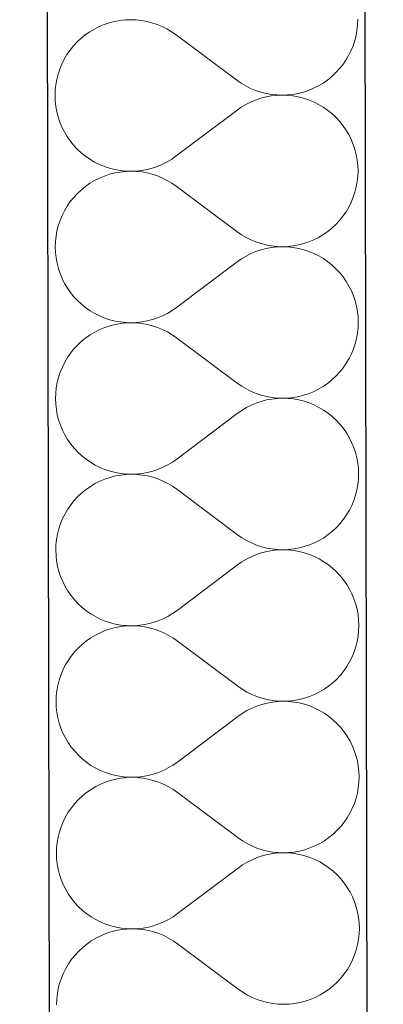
# Model space of a CAD drawing. Header units: millimetres. Extents: x -23738 to 4435, y -2716 to 20653.
# Tile 92 of 160: x -11148 to -10965, y 10495 to 10990. Entities that reach past the tile are written whole.
import ezdxf

# ---------------------------------------------------------------- set-up
doc = ezdxf.new("R2010")
doc.units = ezdxf.units.MM
doc.header["$MEASUREMENT"] = 0
doc.linetypes.add('Wipeout_Contour', pattern=[1000, 0, -1000])
for name, color, linetype in [('9._POHLED ZÁPADNÍ_2_Nové_Konstrukce - nosné', 7, 'Continuous'), ('9._POHLED ZÁPADNÍ_2_Nové_Výplně - Povrchové', 7, 'Continuous'), ('9._POHLED ZÁPADNÍ_2_Nové_Výplně – Řezové', 7, 'Continuous'), ('9._POHLED ZÁPADNÍ_2_Nové_VÝTAH VAR 1', 7, 'Continuous'), ('9._POHLED ZÁPADNÍ_2_Výplně - Povrchové', 7, 'Continuous'), ('9._POHLED ZÁPADNÍ_2_VÝTAH VAR 1', 7, 'Continuous')]:
    doc.layers.add(name, color=color, linetype=linetype)

# ---------------------------------------------------------------- blocks, each defined once
blk = doc.blocks.new('*X21', base_point=(-24533.14, -6254.22))
at = {"layer": '9._POHLED ZÁPADNÍ_2_Nové_Výplně – Řezové', "color": 21, "linetype": 'Continuous', "lineweight": 20, "true_color": 0xffaaaa}
for p, q in [((-11108.1, 10986.41), (-11110.53, 10985.19)), ((-11105.59, 10987.46), (-11108.1, 10986.41)), ((-11103.01, 10988.32), (-11105.59, 10987.46)), ((-11100.37, 10989), (-11103.01, 10988.32)), ((-11097.7, 10989.48), (-11100.37, 10989)), ((-11094.99, 10989.78), (-11097.7, 10989.48)), ((-11092.27, 10989.88), (-11094.99, 10989.78)), ((-11089.55, 10989.78), (-11092.27, 10989.88)), ((-11086.85, 10989.5), (-11089.55, 10989.78)), ((-11084.17, 10989.02), (-11086.85, 10989.5)), ((-11081.53, 10988.35), (-11084.17, 10989.02)), ((-11078.95, 10987.49), (-11081.53, 10988.35)), ((-11076.44, 10986.45), (-11078.95, 10987.49)), ((-11074, 10985.23), (-11076.44, 10986.45)), ((-10978.39, 10984.66), (-10978.1, 10987.36)), ((-10978.1, 10987.36), (-10978.01, 10990.08)), ((-11115.1, 10982.25), (-11117.22, 10980.54)), ((-11112.87, 10983.8), (-11115.1, 10982.25)), ((-11110.53, 10985.19), (-11112.87, 10983.8)), ((-11071.66, 10983.85), (-11074, 10985.23)), ((-11069.43, 10982.3), (-11071.66, 10983.85)), ((-11038.91, 10959.5), (-11069.43, 10982.3)), ((-10979.54, 10979.34), (-10978.87, 10981.98)), ((-10978.87, 10981.98), (-10978.39, 10984.66)), ((-11121.06, 10976.69), (-11122.76, 10974.57)), ((-11119.21, 10978.68), (-11121.06, 10976.69)), ((-11117.22, 10980.54), (-11119.21, 10978.68)), ((-10981.43, 10974.24), (-10980.39, 10976.76)), ((-10980.39, 10976.76), (-10979.54, 10979.34)), ((-11124.31, 10972.33), (-11125.69, 10969.99)), ((-11122.76, 10974.57), (-11124.31, 10972.33)), ((-10984.03, 10969.47), (-10982.64, 10971.81)), ((-10982.64, 10971.81), (-10981.43, 10974.24)), ((-11126.91, 10967.55), (-11127.95, 10965.04)), ((-11125.69, 10969.99), (-11126.91, 10967.55)), ((-10987.28, 10965.11), (-10985.58, 10967.23)), ((-10985.58, 10967.23), (-10984.03, 10969.47)), ((-11128.8, 10962.45), (-11129.47, 10959.82)), ((-11127.95, 10965.04), (-11128.8, 10962.45)), ((-10991.12, 10961.26), (-10989.13, 10963.11)), ((-10989.13, 10963.11), (-10987.28, 10965.11)), ((-11129.95, 10957.14), (-11130.23, 10954.43)), ((-11129.47, 10959.82), (-11129.95, 10957.14)), ((-11038.91, 10959.5), (-11036.67, 10957.95)), ((-11036.67, 10957.95), (-11034.33, 10956.56)), ((-10997.81, 10956.6), (-10995.47, 10957.99)), ((-10995.47, 10957.99), (-10993.24, 10959.55)), ((-10993.24, 10959.55), (-10991.12, 10961.26)), ((-11130.23, 10954.43), (-11130.33, 10951.71)), ((-11130.33, 10951.71), (-11130.22, 10949)), ((-11034.33, 10956.56), (-11031.9, 10955.34)), ((-11031.9, 10955.34), (-11029.38, 10954.31)), ((-11029.38, 10954.31), (-11026.8, 10953.45)), ((-11026.8, 10953.45), (-11024.17, 10952.78)), ((-11024.17, 10952.78), (-11021.49, 10952.3)), ((-11021.49, 10952.3), (-11018.78, 10952.01)), ((-11018.78, 10951.81), (-11021.49, 10951.52)), ((-11018.78, 10952.01), (-11016.06, 10951.92)), ((-11016.06, 10951.92), (-11018.78, 10951.81)), ((-11016.06, 10951.92), (-11013.35, 10952.02)), ((-11013.35, 10951.83), (-11016.06, 10951.92)), ((-11013.35, 10952.02), (-11010.64, 10952.31)), ((-11010.64, 10951.54), (-11013.35, 10951.83)), ((-11010.64, 10952.31), (-11007.96, 10952.8)), ((-11007.96, 10952.8), (-11005.33, 10953.47)), ((-11005.33, 10953.47), (-11002.75, 10954.34)), ((-11002.75, 10954.34), (-11000.24, 10955.38)), ((-11000.24, 10955.38), (-10997.81, 10956.6)), ((-11130.22, 10949), (-11129.93, 10946.29)), ((-11034.32, 10947.21), (-11036.65, 10945.82)), ((-11031.89, 10948.43), (-11034.32, 10947.21)), ((-11029.38, 10949.48), (-11031.89, 10948.43)), ((-11026.8, 10950.35), (-11029.38, 10949.48)), ((-11024.16, 10951.03), (-11026.8, 10950.35)), ((-11021.49, 10951.52), (-11024.16, 10951.03)), ((-11007.96, 10951.07), (-11010.64, 10951.54)), ((-11005.32, 10950.4), (-11007.96, 10951.07)), ((-11002.74, 10949.55), (-11005.32, 10950.4)), ((-11000.22, 10948.51), (-11002.74, 10949.55)), ((-10997.79, 10947.3), (-11000.22, 10948.51)), ((-10995.45, 10945.91), (-10997.79, 10947.3)), ((-11129.93, 10946.29), (-11129.44, 10943.62)), ((-11129.44, 10943.62), (-11128.76, 10940.98)), ((-11038.88, 10944.26), (-11069.32, 10921.35)), ((-11036.65, 10945.82), (-11038.88, 10944.26)), ((-10993.21, 10944.37), (-10995.45, 10945.91)), ((-10991.09, 10942.67), (-10993.21, 10944.37)), ((-10989.09, 10940.82), (-10991.09, 10942.67)), ((-11128.76, 10940.98), (-11127.9, 10938.4)), ((-11127.9, 10938.4), (-11126.85, 10935.89)), ((-10987.23, 10938.83), (-10989.09, 10940.82)), ((-10985.52, 10936.71), (-10987.23, 10938.83)), ((-11126.85, 10935.89), (-11125.63, 10933.46)), ((-11125.63, 10933.46), (-11124.24, 10931.12)), ((-10983.97, 10934.48), (-10985.52, 10936.71)), ((-10982.57, 10932.15), (-10983.97, 10934.48)), ((-10981.35, 10929.71), (-10982.57, 10932.15)), ((-11124.24, 10931.12), (-11122.68, 10928.89)), ((-11122.68, 10928.89), (-11120.97, 10926.78)), ((-10980.3, 10927.2), (-10981.35, 10929.71)), ((-10979.44, 10924.62), (-10980.3, 10927.2)), ((-11120.97, 10926.78), (-11119.11, 10924.79)), ((-11119.11, 10924.79), (-11117.12, 10922.94)), ((-11117.12, 10922.94), (-11114.99, 10921.24)), ((-10978.76, 10921.99), (-10979.44, 10924.62)), ((-10978.27, 10919.31), (-10978.76, 10921.99)), ((-11114.99, 10921.24), (-11112.76, 10919.69)), ((-11112.76, 10919.69), (-11110.41, 10918.31)), ((-11110.41, 10918.31), (-11107.98, 10917.09)), ((-11107.98, 10917.09), (-11105.46, 10916.06)), ((-11078.83, 10916.12), (-11076.32, 10917.17)), ((-11076.32, 10917.17), (-11073.89, 10918.39)), ((-11073.89, 10918.39), (-11071.55, 10919.79)), ((-11071.55, 10919.79), (-11069.32, 10921.35)), ((-10977.98, 10916.61), (-10978.27, 10919.31)), ((-11105.46, 10916.06), (-11102.88, 10915.21)), ((-11102.87, 10912.13), (-11105.45, 10911.27)), ((-11102.88, 10915.21), (-11100.24, 10914.54)), ((-11100.24, 10912.81), (-11102.87, 10912.13)), ((-11100.24, 10914.54), (-11097.56, 10914.06)), ((-11097.56, 10913.29), (-11100.24, 10912.81)), ((-11097.56, 10914.06), (-11094.86, 10913.78)), ((-11094.86, 10913.59), (-11097.56, 10913.29)), ((-11094.86, 10913.78), (-11092.14, 10913.69)), ((-11092.14, 10913.69), (-11094.86, 10913.59)), ((-11092.14, 10913.69), (-11089.42, 10913.79)), ((-11089.42, 10913.59), (-11092.14, 10913.69)), ((-11089.42, 10913.79), (-11086.72, 10914.09)), ((-11086.71, 10913.31), (-11089.42, 10913.59)), ((-11086.72, 10914.09), (-11084.04, 10914.58)), ((-11084.04, 10912.82), (-11086.71, 10913.31)), ((-11084.04, 10914.58), (-11081.41, 10915.26)), ((-11081.4, 10912.15), (-11084.04, 10912.82)), ((-11081.41, 10915.26), (-11078.83, 10916.12)), ((-11078.82, 10911.3), (-11081.4, 10912.15)), ((-10977.88, 10913.89), (-10977.98, 10916.61)), ((-10977.97, 10911.17), (-10977.88, 10913.89)), ((-11112.73, 10907.61), (-11114.97, 10906.06)), ((-11110.4, 10909), (-11112.73, 10907.61)), ((-11107.97, 10910.22), (-11110.4, 10909)), ((-11105.45, 10911.27), (-11107.97, 10910.22)), ((-11076.3, 10910.26), (-11078.82, 10911.3)), ((-11073.87, 10909.04), (-11076.3, 10910.26)), ((-11071.53, 10907.66), (-11073.87, 10909.04)), ((-11069.29, 10906.11), (-11071.53, 10907.66)), ((-10978.73, 10905.79), (-10978.26, 10908.47)), ((-10978.26, 10908.47), (-10977.97, 10911.17)), ((-11119.07, 10902.49), (-11120.92, 10900.5)), ((-11117.08, 10904.35), (-11119.07, 10902.49)), ((-11114.97, 10906.06), (-11117.08, 10904.35)), ((-11038.78, 10883.31), (-11069.29, 10906.11)), ((-10980.26, 10900.57), (-10979.4, 10903.15)), ((-10979.4, 10903.15), (-10978.73, 10905.79)), ((-11122.63, 10898.38), (-11124.17, 10896.14)), ((-11120.92, 10900.5), (-11122.63, 10898.38)), ((-10982.51, 10895.62), (-10981.29, 10898.05)), ((-10981.29, 10898.05), (-10980.26, 10900.57)), ((-11125.56, 10893.8), (-11126.77, 10891.36)), ((-11124.17, 10896.14), (-11125.56, 10893.8)), ((-10985.44, 10891.04), (-10983.89, 10893.28)), ((-10983.89, 10893.28), (-10982.51, 10895.62)), ((-11127.81, 10888.85), (-11128.66, 10886.26)), ((-11126.77, 10891.36), (-11127.81, 10888.85)), ((-10989, 10886.92), (-10987.14, 10888.92)), ((-10987.14, 10888.92), (-10985.44, 10891.04)), ((-11129.33, 10883.63), (-11129.81, 10880.95)), ((-11128.66, 10886.26), (-11129.33, 10883.63)), ((-11038.78, 10883.31), (-11036.54, 10881.76)), ((-10995.33, 10881.8), (-10993.1, 10883.36)), ((-10993.1, 10883.36), (-10990.98, 10885.07)), ((-10990.98, 10885.07), (-10989, 10886.92)), ((-11130.1, 10878.24), (-11130.19, 10875.52)), ((-11129.81, 10880.95), (-11130.1, 10878.24)), ((-11036.54, 10881.76), (-11034.2, 10880.37)), ((-11034.2, 10880.37), (-11031.76, 10879.15)), ((-11031.76, 10879.15), (-11029.25, 10878.12)), ((-11029.25, 10878.12), (-11026.67, 10877.26)), ((-11005.19, 10877.28), (-11002.61, 10878.15)), ((-11002.61, 10878.15), (-11000.1, 10879.19)), ((-11000.1, 10879.19), (-10997.67, 10880.41)), ((-10997.67, 10880.41), (-10995.33, 10881.8)), ((-11130.19, 10875.52), (-11130.09, 10872.81)), ((-11130.09, 10872.81), (-11129.79, 10870.1)), ((-11029.24, 10873.29), (-11031.75, 10872.24)), ((-11026.66, 10874.16), (-11029.24, 10873.29)), ((-11026.67, 10877.26), (-11024.03, 10876.59)), ((-11024.03, 10874.84), (-11026.66, 10874.16)), ((-11024.03, 10876.59), (-11021.35, 10876.11)), ((-11021.35, 10875.33), (-11024.03, 10874.84)), ((-11021.35, 10876.11), (-11018.65, 10875.82)), ((-11018.65, 10875.62), (-11021.35, 10875.33)), ((-11018.65, 10875.82), (-11015.93, 10875.73)), ((-11015.93, 10875.73), (-11018.65, 10875.62)), ((-11015.93, 10875.73), (-11013.21, 10875.83)), ((-11013.21, 10875.64), (-11015.93, 10875.73)), ((-11013.21, 10875.83), (-11010.51, 10876.12)), ((-11010.5, 10875.35), (-11013.21, 10875.64)), ((-11010.51, 10876.12), (-11007.83, 10876.61)), ((-11007.83, 10874.88), (-11010.5, 10875.35)), ((-11007.83, 10876.61), (-11005.19, 10877.28)), ((-11005.19, 10874.21), (-11007.83, 10874.88)), ((-11002.61, 10873.36), (-11005.19, 10874.21)), ((-11000.09, 10872.32), (-11002.61, 10873.36)), ((-11129.79, 10870.1), (-11129.3, 10867.42)), ((-11038.75, 10868.07), (-11069.18, 10845.16)), ((-11036.52, 10869.62), (-11038.75, 10868.07)), ((-11034.18, 10871.02), (-11036.52, 10869.62)), ((-11031.75, 10872.24), (-11034.18, 10871.02)), ((-10997.65, 10871.11), (-11000.09, 10872.32)), ((-10995.31, 10869.72), (-10997.65, 10871.11)), ((-10993.07, 10868.18), (-10995.31, 10869.72)), ((-10990.95, 10866.48), (-10993.07, 10868.18)), ((-11129.3, 10867.42), (-11128.63, 10864.79)), ((-11128.63, 10864.79), (-11127.76, 10862.21)), ((-10988.96, 10864.63), (-10990.95, 10866.48)), ((-10987.1, 10862.64), (-10988.96, 10864.63)), ((-10985.39, 10860.52), (-10987.1, 10862.64)), ((-11127.76, 10862.21), (-11126.72, 10859.7)), ((-11126.72, 10859.7), (-11125.49, 10857.27)), ((-10983.83, 10858.29), (-10985.39, 10860.52)), ((-10982.44, 10855.95), (-10983.83, 10858.29)), ((-11125.49, 10857.27), (-11124.1, 10854.93)), ((-11124.1, 10854.93), (-11122.55, 10852.7)), ((-11122.55, 10852.7), (-11120.83, 10850.59)), ((-10981.22, 10853.52), (-10982.44, 10855.95)), ((-10980.17, 10851.01), (-10981.22, 10853.52)), ((-11120.83, 10850.59), (-11118.98, 10848.6)), ((-11118.98, 10848.6), (-11116.98, 10846.75)), ((-10979.31, 10848.43), (-10980.17, 10851.01)), ((-10978.63, 10845.8), (-10979.31, 10848.43)), ((-11116.98, 10846.75), (-11114.86, 10845.05)), ((-11114.86, 10845.05), (-11112.62, 10843.5)), ((-11112.62, 10843.5), (-11110.28, 10842.12)), ((-11073.75, 10842.2), (-11071.41, 10843.6)), ((-11071.41, 10843.6), (-11069.18, 10845.16)), ((-10978.14, 10843.12), (-10978.63, 10845.8)), ((-10977.84, 10840.42), (-10978.14, 10843.12)), ((-11110.28, 10842.12), (-11107.84, 10840.9)), ((-11107.84, 10840.9), (-11105.33, 10839.87)), ((-11105.33, 10839.87), (-11102.74, 10839.02)), ((-11102.74, 10839.02), (-11100.11, 10838.35)), ((-11100.11, 10838.35), (-11097.43, 10837.87)), ((-11097.43, 10837.87), (-11094.72, 10837.59)), ((-11089.28, 10837.6), (-11086.58, 10837.9)), ((-11086.58, 10837.9), (-11083.9, 10838.39)), ((-11083.9, 10838.39), (-11081.27, 10839.07)), ((-11081.27, 10839.07), (-11078.69, 10839.93)), ((-11078.69, 10839.93), (-11076.18, 10840.98)), ((-11076.18, 10840.98), (-11073.75, 10842.2)), ((-10977.74, 10837.7), (-10977.84, 10840.42)), ((-11107.83, 10834.03), (-11110.26, 10832.81)), ((-11105.32, 10835.08), (-11107.83, 10834.03)), ((-11102.74, 10835.94), (-11105.32, 10835.08)), ((-11100.1, 10836.62), (-11102.74, 10835.94)), ((-11097.43, 10837.1), (-11100.1, 10836.62)), ((-11094.72, 10837.4), (-11097.43, 10837.1)), ((-11094.72, 10837.59), (-11092, 10837.5)), ((-11092, 10837.5), (-11094.72, 10837.4)), ((-11092, 10837.5), (-11089.28, 10837.6)), ((-11089.28, 10837.4), (-11092, 10837.5)), ((-11086.58, 10837.11), (-11089.28, 10837.4)), ((-11083.9, 10836.63), (-11086.58, 10837.11)), ((-11081.26, 10835.96), (-11083.9, 10836.63)), ((-11078.68, 10835.11), (-11081.26, 10835.96)), ((-11076.17, 10834.07), (-11078.68, 10835.11)), ((-11073.73, 10832.85), (-11076.17, 10834.07)), ((-11071.39, 10831.47), (-11073.73, 10832.85)), ((-10978.12, 10832.27), (-10977.83, 10834.98)), ((-10977.83, 10834.98), (-10977.74, 10837.7)), ((-11116.95, 10828.16), (-11118.94, 10826.3)), ((-11114.83, 10829.87), (-11116.95, 10828.16)), ((-11112.6, 10831.42), (-11114.83, 10829.87)), ((-11110.26, 10832.81), (-11112.6, 10831.42)), ((-11069.16, 10829.92), (-11071.39, 10831.47)), ((-11038.64, 10807.12), (-11069.16, 10829.92)), ((-10979.27, 10826.96), (-10978.6, 10829.6)), ((-10978.6, 10829.6), (-10978.12, 10832.27)), ((-11120.79, 10824.31), (-11122.49, 10822.18)), ((-11118.94, 10826.3), (-11120.79, 10824.31)), ((-10981.16, 10821.86), (-10980.12, 10824.38)), ((-10980.12, 10824.38), (-10979.27, 10826.96)), ((-11124.04, 10819.95), (-11125.42, 10817.61)), ((-11122.49, 10822.18), (-11124.04, 10819.95)), ((-10983.76, 10817.09), (-10982.37, 10819.43)), ((-10982.37, 10819.43), (-10981.16, 10821.86)), ((-11126.64, 10815.17), (-11127.67, 10812.66)), ((-11125.42, 10817.61), (-11126.64, 10815.17)), ((-10987.01, 10812.73), (-10985.31, 10814.85)), ((-10985.31, 10814.85), (-10983.76, 10817.09)), ((-11128.53, 10810.07), (-11129.2, 10807.44)), ((-11127.67, 10812.66), (-11128.53, 10810.07)), ((-10992.97, 10807.17), (-10990.85, 10808.88)), ((-10990.85, 10808.88), (-10988.86, 10810.73)), ((-10988.86, 10810.73), (-10987.01, 10812.73)), ((-11129.68, 10804.76), (-11129.96, 10802.05)), ((-11129.2, 10807.44), (-11129.68, 10804.76)), ((-11038.64, 10807.12), (-11036.4, 10805.57)), ((-11036.4, 10805.57), (-11034.06, 10804.18)), ((-11034.06, 10804.18), (-11031.63, 10802.96)), ((-10999.97, 10803), (-10997.54, 10804.22)), ((-10997.54, 10804.22), (-10995.2, 10805.61)), ((-10995.2, 10805.61), (-10992.97, 10807.17)), ((-11129.96, 10802.05), (-11130.06, 10799.33)), ((-11130.06, 10799.33), (-11129.95, 10796.62)), ((-11031.63, 10802.96), (-11029.11, 10801.93)), ((-11029.11, 10801.93), (-11026.53, 10801.07)), ((-11026.53, 10801.07), (-11023.9, 10800.4)), ((-11023.89, 10798.65), (-11026.53, 10797.97)), ((-11023.9, 10800.4), (-11021.22, 10799.92)), ((-11021.22, 10799.14), (-11023.89, 10798.65)), ((-11021.22, 10799.92), (-11018.51, 10799.63)), ((-11018.51, 10799.43), (-11021.22, 10799.14)), ((-11018.51, 10799.63), (-11015.79, 10799.54)), ((-11015.79, 10799.54), (-11018.51, 10799.43)), ((-11015.79, 10799.54), (-11013.08, 10799.64)), ((-11013.08, 10799.45), (-11015.79, 10799.54)), ((-11013.08, 10799.64), (-11010.37, 10799.93)), ((-11010.37, 10799.16), (-11013.08, 10799.45)), ((-11010.37, 10799.93), (-11007.69, 10800.42)), ((-11007.69, 10798.68), (-11010.37, 10799.16)), ((-11007.69, 10800.42), (-11005.06, 10801.09)), ((-11005.05, 10798.02), (-11007.69, 10798.68)), ((-11005.06, 10801.09), (-11002.48, 10801.96)), ((-11002.48, 10801.96), (-10999.97, 10803)), ((-11129.95, 10796.62), (-11129.66, 10793.91)), ((-11129.66, 10793.91), (-11129.17, 10791.23)), ((-11036.38, 10793.43), (-11038.61, 10791.88)), ((-11034.05, 10794.83), (-11036.38, 10793.43)), ((-11031.62, 10796.05), (-11034.05, 10794.83)), ((-11029.11, 10797.1), (-11031.62, 10796.05)), ((-11026.53, 10797.97), (-11029.11, 10797.1)), ((-11002.47, 10797.16), (-11005.05, 10798.02)), ((-10999.95, 10796.13), (-11002.47, 10797.16)), ((-10997.52, 10794.92), (-10999.95, 10796.13)), ((-10995.18, 10793.53), (-10997.52, 10794.92)), ((-10992.94, 10791.99), (-10995.18, 10793.53)), ((-11129.17, 10791.23), (-11128.49, 10788.6)), ((-11128.49, 10788.6), (-11127.63, 10786.02)), ((-11038.61, 10791.88), (-11069.05, 10768.97)), ((-10990.82, 10790.28), (-10992.94, 10791.99)), ((-10988.82, 10788.44), (-10990.82, 10790.28)), ((-10986.96, 10786.45), (-10988.82, 10788.44)), ((-11127.63, 10786.02), (-11126.58, 10783.51)), ((-11126.58, 10783.51), (-11125.36, 10781.08)), ((-10985.25, 10784.33), (-10986.96, 10786.45)), ((-10983.7, 10782.1), (-10985.25, 10784.33)), ((-11125.36, 10781.08), (-11123.97, 10778.74)), ((-11123.97, 10778.74), (-11122.41, 10776.51)), ((-10982.3, 10779.76), (-10983.7, 10782.1)), ((-10981.08, 10777.33), (-10982.3, 10779.76)), ((-11122.41, 10776.51), (-11120.7, 10774.39)), ((-11120.7, 10774.39), (-11118.84, 10772.41)), ((-10980.03, 10774.82), (-10981.08, 10777.33)), ((-10979.17, 10772.24), (-10980.03, 10774.82)), ((-11118.84, 10772.41), (-11116.85, 10770.56)), ((-11116.85, 10770.56), (-11114.72, 10768.86)), ((-11114.72, 10768.86), (-11112.49, 10767.31)), ((-11071.28, 10767.41), (-11069.05, 10768.97)), ((-10978.49, 10769.61), (-10979.17, 10772.24)), ((-10978, 10766.93), (-10978.49, 10769.61)), ((-11112.49, 10767.31), (-11110.14, 10765.93)), ((-11110.14, 10765.93), (-11107.71, 10764.71)), ((-11107.71, 10764.71), (-11105.19, 10763.68)), ((-11105.19, 10763.68), (-11102.61, 10762.82)), ((-11081.13, 10762.88), (-11078.56, 10763.74)), ((-11078.56, 10763.74), (-11076.05, 10764.79)), ((-11076.05, 10764.79), (-11073.62, 10766.01)), ((-11073.62, 10766.01), (-11071.28, 10767.41)), ((-10977.71, 10764.23), (-10978, 10766.93)), ((-10977.61, 10761.51), (-10977.71, 10764.23)), ((-11105.18, 10758.89), (-11107.7, 10757.84)), ((-11102.6, 10759.75), (-11105.18, 10758.89)), ((-11102.61, 10762.82), (-11099.97, 10762.16)), ((-11099.97, 10760.43), (-11102.6, 10759.75)), ((-11099.97, 10762.16), (-11097.29, 10761.68)), ((-11097.29, 10760.91), (-11099.97, 10760.43)), ((-11097.29, 10761.68), (-11094.59, 10761.4)), ((-11094.59, 10761.21), (-11097.29, 10760.91)), ((-11094.59, 10761.4), (-11091.87, 10761.31)), ((-11091.87, 10761.31), (-11094.59, 10761.21)), ((-11091.87, 10761.31), (-11089.15, 10761.41)), ((-11089.15, 10761.21), (-11091.87, 10761.31)), ((-11089.15, 10761.41), (-11086.45, 10761.71)), ((-11086.44, 10760.92), (-11089.15, 10761.21)), ((-11086.45, 10761.71), (-11083.77, 10762.2)), ((-11083.77, 10760.44), (-11086.44, 10760.92)), ((-11083.77, 10762.2), (-11081.13, 10762.88)), ((-11081.13, 10759.77), (-11083.77, 10760.44)), ((-11078.55, 10758.92), (-11081.13, 10759.77)), ((-11076.03, 10757.88), (-11078.55, 10758.92)), ((-10977.99, 10756.08), (-10977.7, 10758.79)), ((-10977.7, 10758.79), (-10977.61, 10761.51)), ((-11114.7, 10753.68), (-11116.81, 10751.97)), ((-11112.46, 10755.23), (-11114.7, 10753.68)), ((-11110.13, 10756.62), (-11112.46, 10755.23)), ((-11107.7, 10757.84), (-11110.13, 10756.62)), ((-11073.6, 10756.66), (-11076.03, 10757.88)), ((-11071.26, 10755.28), (-11073.6, 10756.66)), ((-11069.02, 10753.73), (-11071.26, 10755.28)), ((-11038.51, 10730.92), (-11069.02, 10753.73)), ((-10978.46, 10753.41), (-10977.99, 10756.08)), ((-11118.8, 10750.11), (-11120.65, 10748.12)), ((-11116.81, 10751.97), (-11118.8, 10750.11)), ((-10979.99, 10748.19), (-10979.13, 10750.77)), ((-10979.13, 10750.77), (-10978.46, 10753.41)), ((-11123.9, 10743.76), (-11125.29, 10741.42)), ((-11122.36, 10745.99), (-11123.9, 10743.76)), ((-11120.65, 10748.12), (-11122.36, 10745.99)), ((-10982.24, 10743.24), (-10981.02, 10745.67)), ((-10981.02, 10745.67), (-10979.99, 10748.19)), ((-11126.5, 10738.98), (-11127.54, 10736.47)), ((-11125.29, 10741.42), (-11126.5, 10738.98)), ((-10985.17, 10738.66), (-10983.62, 10740.89)), ((-10983.62, 10740.89), (-10982.24, 10743.24)), ((-11128.39, 10733.88), (-11129.06, 10731.25)), ((-11127.54, 10736.47), (-11128.39, 10733.88)), ((-10990.71, 10732.69), (-10988.73, 10734.54)), ((-10988.73, 10734.54), (-10986.87, 10736.54)), ((-10986.87, 10736.54), (-10985.17, 10738.66)), ((-11129.06, 10731.25), (-11129.54, 10728.57)), ((-11038.51, 10730.92), (-11036.27, 10729.38)), ((-11036.27, 10729.38), (-11033.93, 10727.99)), ((-10997.4, 10728.03), (-10995.06, 10729.42)), ((-10995.06, 10729.42), (-10992.83, 10730.98)), ((-10992.83, 10730.98), (-10990.71, 10732.69)), ((-11129.83, 10725.86), (-11129.92, 10723.14)), ((-11129.54, 10728.57), (-11129.83, 10725.86)), ((-11033.93, 10727.99), (-11031.49, 10726.77)), ((-11031.49, 10726.77), (-11028.98, 10725.73)), ((-11028.98, 10725.73), (-11026.4, 10724.88)), ((-11026.4, 10724.88), (-11023.76, 10724.21)), ((-11023.76, 10724.21), (-11021.08, 10723.73)), ((-11010.24, 10723.74), (-11007.56, 10724.23)), ((-11007.56, 10724.23), (-11004.92, 10724.9)), ((-11004.92, 10724.9), (-11002.34, 10725.77)), ((-11002.34, 10725.77), (-10999.83, 10726.81)), ((-10999.83, 10726.81), (-10997.4, 10728.03)), ((-11129.92, 10723.14), (-11129.82, 10720.42)), ((-11129.82, 10720.42), (-11129.52, 10717.72)), ((-11031.48, 10719.86), (-11033.91, 10718.64)), ((-11028.97, 10720.91), (-11031.48, 10719.86)), ((-11026.39, 10721.78), (-11028.97, 10720.91)), ((-11023.76, 10722.46), (-11026.39, 10721.78)), ((-11021.08, 10722.94), (-11023.76, 10722.46)), ((-11021.08, 10723.73), (-11018.38, 10723.44)), ((-11018.38, 10723.24), (-11021.08, 10722.94)), ((-11018.38, 10723.44), (-11015.66, 10723.35)), ((-11015.66, 10723.35), (-11018.38, 10723.24)), ((-11015.66, 10723.35), (-11012.94, 10723.45)), ((-11012.94, 10723.26), (-11015.66, 10723.35)), ((-11012.94, 10723.45), (-11010.24, 10723.74)), ((-11010.23, 10722.97), (-11012.94, 10723.26)), ((-11007.56, 10722.49), (-11010.23, 10722.97)), ((-11004.92, 10721.83), (-11007.56, 10722.49)), ((-11002.34, 10720.97), (-11004.92, 10721.83)), ((-10999.82, 10719.94), (-11002.34, 10720.97)), ((-10997.38, 10718.73), (-10999.82, 10719.94)), ((-11129.52, 10717.72), (-11129.03, 10715.04)), ((-11129.03, 10715.04), (-11128.36, 10712.41)), ((-11038.48, 10715.69), (-11068.91, 10692.78)), ((-11036.25, 10717.24), (-11038.48, 10715.69)), ((-11033.91, 10718.64), (-11036.25, 10717.24)), ((-10995.04, 10717.34), (-10997.38, 10718.73)), ((-10992.8, 10715.8), (-10995.04, 10717.34)), ((-10990.68, 10714.09), (-10992.8, 10715.8)), ((-10988.69, 10712.24), (-10990.68, 10714.09)), ((-11128.36, 10712.41), (-11127.49, 10709.83)), ((-11127.49, 10709.83), (-11126.45, 10707.32)), ((-10986.83, 10710.26), (-10988.69, 10712.24)), ((-10985.12, 10708.14), (-10986.83, 10710.26)), ((-11126.45, 10707.32), (-11125.22, 10704.89)), ((-11125.22, 10704.89), (-11123.83, 10702.55)), ((-10983.56, 10705.91), (-10985.12, 10708.14)), ((-10982.17, 10703.57), (-10983.56, 10705.91)), ((-11123.83, 10702.55), (-11122.28, 10700.32)), ((-11122.28, 10700.32), (-11120.56, 10698.2)), ((-10980.95, 10701.14), (-10982.17, 10703.57)), ((-10979.9, 10698.63), (-10980.95, 10701.14)), ((-11120.56, 10698.2), (-11118.71, 10696.22)), ((-11118.71, 10696.22), (-11116.71, 10694.37)), ((-11116.71, 10694.37), (-11114.59, 10692.67)), ((-10979.04, 10696.05), (-10979.9, 10698.63)), ((-10978.36, 10693.42), (-10979.04, 10696.05)), ((-11114.59, 10692.67), (-11112.35, 10691.12)), ((-11112.35, 10691.12), (-11110.01, 10689.74)), ((-11110.01, 10689.74), (-11107.57, 10688.52)), ((-11075.91, 10688.6), (-11073.48, 10689.82)), ((-11073.48, 10689.82), (-11071.14, 10691.22)), ((-11071.14, 10691.22), (-11068.91, 10692.78)), ((-10977.87, 10690.74), (-10978.36, 10693.42)), ((-10977.57, 10688.04), (-10977.87, 10690.74)), ((-11107.57, 10688.52), (-11105.06, 10687.49)), ((-11105.06, 10687.49), (-11102.47, 10686.63)), ((-11102.47, 10686.63), (-11099.84, 10685.97)), ((-11099.84, 10685.97), (-11097.16, 10685.49)), ((-11097.16, 10684.72), (-11099.83, 10684.24)), ((-11097.16, 10685.49), (-11094.45, 10685.21)), ((-11094.45, 10685.02), (-11097.16, 10684.72)), ((-11094.45, 10685.21), (-11091.73, 10685.12)), ((-11091.73, 10685.12), (-11094.45, 10685.02)), ((-11091.73, 10685.12), (-11089.01, 10685.22)), ((-11089.01, 10685.02), (-11091.73, 10685.12)), ((-11089.01, 10685.22), (-11086.31, 10685.52)), ((-11086.31, 10684.73), (-11089.01, 10685.02)), ((-11086.31, 10685.52), (-11083.63, 10686.01)), ((-11083.63, 10684.25), (-11086.31, 10684.73)), ((-11083.63, 10686.01), (-11081, 10686.69)), ((-11081, 10686.69), (-11078.42, 10687.55)), ((-11078.42, 10687.55), (-11075.91, 10688.6)), ((-10977.47, 10685.32), (-10977.57, 10688.04)), ((-10977.56, 10682.6), (-10977.47, 10685.32)), ((-11109.99, 10680.43), (-11112.33, 10679.04)), ((-11107.56, 10681.65), (-11109.99, 10680.43)), ((-11105.05, 10682.7), (-11107.56, 10681.65)), ((-11102.47, 10683.56), (-11105.05, 10682.7)), ((-11099.83, 10684.24), (-11102.47, 10683.56)), ((-11080.99, 10683.58), (-11083.63, 10684.25)), ((-11078.41, 10682.73), (-11080.99, 10683.58)), ((-11075.9, 10681.69), (-11078.41, 10682.73)), ((-11073.46, 10680.47), (-11075.9, 10681.69)), ((-11071.12, 10679.09), (-11073.46, 10680.47)), ((-10978.33, 10677.22), (-10977.85, 10679.89)), ((-10977.85, 10679.89), (-10977.56, 10682.6)), ((-11116.68, 10675.78), (-11118.67, 10673.92)), ((-11114.56, 10677.49), (-11116.68, 10675.78)), ((-11112.33, 10679.04), (-11114.56, 10677.49)), ((-11068.89, 10677.54), (-11071.12, 10679.09)), ((-11038.37, 10654.73), (-11068.89, 10677.54)), ((-10979.85, 10672), (-10979, 10674.58)), ((-10979, 10674.58), (-10978.33, 10677.22)), ((-11122.22, 10669.8), (-11123.77, 10667.57)), ((-11120.52, 10671.93), (-11122.22, 10669.8)), ((-11118.67, 10673.92), (-11120.52, 10671.93)), ((-10982.1, 10667.05), (-10980.89, 10669.48)), ((-10980.89, 10669.48), (-10979.85, 10672)), ((-11125.15, 10665.23), (-11126.37, 10662.79)), ((-11123.77, 10667.57), (-11125.15, 10665.23)), ((-10985.04, 10662.47), (-10983.49, 10664.7)), ((-10983.49, 10664.7), (-10982.1, 10667.05)), ((-11127.4, 10660.28), (-11128.26, 10657.69)), ((-11126.37, 10662.79), (-11127.4, 10660.28)), ((-10988.59, 10658.35), (-10986.74, 10660.35)), ((-10986.74, 10660.35), (-10985.04, 10662.47)), ((-11128.93, 10655.06), (-11129.41, 10652.38)), ((-11128.26, 10657.69), (-11128.93, 10655.06)), ((-11038.37, 10654.73), (-11036.13, 10653.18)), ((-10994.93, 10653.23), (-10992.69, 10654.79)), ((-10992.69, 10654.79), (-10990.58, 10656.5)), ((-10990.58, 10656.5), (-10988.59, 10658.35)), ((-11129.69, 10649.67), (-11129.79, 10646.95)), ((-11129.41, 10652.38), (-11129.69, 10649.67)), ((-11036.13, 10653.18), (-11033.79, 10651.8)), ((-11033.79, 10651.8), (-11031.36, 10650.58)), ((-11031.36, 10650.58), (-11028.84, 10649.54)), ((-11002.21, 10649.57), (-10999.7, 10650.62)), ((-10999.7, 10650.62), (-10997.27, 10651.84)), ((-10997.27, 10651.84), (-10994.93, 10653.23)), ((-11129.79, 10646.95), (-11129.68, 10644.23)), ((-11028.84, 10644.72), (-11031.35, 10643.67)), ((-11028.84, 10649.54), (-11026.26, 10648.69)), ((-11026.26, 10645.59), (-11028.84, 10644.72)), ((-11026.26, 10648.69), (-11023.63, 10648.02)), ((-11023.62, 10646.26), (-11026.26, 10645.59)), ((-11023.63, 10648.02), (-11020.95, 10647.54)), ((-11020.95, 10646.75), (-11023.62, 10646.26)), ((-11020.95, 10647.54), (-11018.24, 10647.25)), ((-11018.24, 10647.05), (-11020.95, 10646.75)), ((-11018.24, 10647.25), (-11015.52, 10647.16)), ((-11015.52, 10647.16), (-11018.24, 10647.05)), ((-11015.52, 10647.16), (-11012.81, 10647.26)), ((-11012.8, 10647.07), (-11015.52, 10647.16)), ((-11012.81, 10647.26), (-11010.1, 10647.55)), ((-11010.1, 10646.78), (-11012.8, 10647.07)), ((-11010.1, 10647.55), (-11007.42, 10648.04)), ((-11007.42, 10646.3), (-11010.1, 10646.78)), ((-11007.42, 10648.04), (-11004.79, 10648.71)), ((-11004.78, 10645.64), (-11007.42, 10646.3)), ((-11004.79, 10648.71), (-11002.21, 10649.57)), ((-11002.2, 10644.78), (-11004.78, 10645.64)), ((-10999.68, 10643.75), (-11002.2, 10644.78)), ((-11129.68, 10644.23), (-11129.39, 10641.53)), ((-11129.39, 10641.53), (-11128.9, 10638.85)), ((-11036.11, 10641.05), (-11038.34, 10639.5)), ((-11033.78, 10642.45), (-11036.11, 10641.05)), ((-11031.35, 10643.67), (-11033.78, 10642.45)), ((-10997.25, 10642.54), (-10999.68, 10643.75)), ((-10994.91, 10641.15), (-10997.25, 10642.54)), ((-10992.67, 10639.61), (-10994.91, 10641.15)), ((-11128.9, 10638.85), (-11128.22, 10636.22)), ((-11128.22, 10636.22), (-11127.36, 10633.64)), ((-11038.34, 10639.5), (-11068.78, 10616.59)), ((-10990.55, 10637.9), (-10992.67, 10639.61)), ((-10988.55, 10636.05), (-10990.55, 10637.9)), ((-10986.69, 10634.07), (-10988.55, 10636.05)), ((-11127.36, 10633.64), (-11126.31, 10631.13)), ((-11126.31, 10631.13), (-11125.09, 10628.7)), ((-10984.98, 10631.95), (-10986.69, 10634.07)), ((-10983.43, 10629.72), (-10984.98, 10631.95)), ((-11125.09, 10628.7), (-11123.7, 10626.36)), ((-11123.7, 10626.36), (-11122.14, 10624.13)), ((-10982.03, 10627.38), (-10983.43, 10629.72)), ((-10980.81, 10624.95), (-10982.03, 10627.38)), ((-10979.76, 10622.44), (-10980.81, 10624.95)), ((-11122.14, 10624.13), (-11120.43, 10622.01)), ((-11120.43, 10622.01), (-11118.57, 10620.03)), ((-11118.57, 10620.03), (-11116.58, 10618.18)), ((-10978.9, 10619.86), (-10979.76, 10622.44)), ((-11116.58, 10618.18), (-11114.45, 10616.47)), ((-11114.45, 10616.47), (-11112.22, 10614.93)), ((-11073.35, 10613.63), (-11071.01, 10615.03)), ((-11071.01, 10615.03), (-11068.78, 10616.59)), ((-10978.22, 10617.23), (-10978.9, 10619.86)), ((-10977.73, 10614.55), (-10978.22, 10617.23)), ((-11112.22, 10614.93), (-11109.87, 10613.55)), ((-11109.87, 10613.55), (-11107.44, 10612.33)), ((-11107.44, 10612.33), (-11104.92, 10611.3)), ((-11104.92, 10611.3), (-11102.34, 10610.44)), ((-11102.34, 10610.44), (-11099.7, 10609.78)), ((-11083.5, 10609.82), (-11080.86, 10610.5)), ((-11080.86, 10610.5), (-11078.29, 10611.36)), ((-11078.29, 10611.36), (-11075.77, 10612.41)), ((-11075.77, 10612.41), (-11073.35, 10613.63)), ((-10977.44, 10611.85), (-10977.73, 10614.55)), ((-10977.34, 10609.13), (-10977.44, 10611.85)), ((-11107.43, 10605.46), (-11109.86, 10604.24)), ((-11104.91, 10606.51), (-11107.43, 10605.46)), ((-11102.33, 10607.37), (-11104.91, 10606.51)), ((-11099.7, 10608.05), (-11102.33, 10607.37)), ((-11099.7, 10609.78), (-11097.02, 10609.3)), ((-11097.02, 10608.53), (-11099.7, 10608.05)), ((-11097.02, 10609.3), (-11094.32, 10609.02)), ((-11094.32, 10608.83), (-11097.02, 10608.53)), ((-11094.32, 10609.02), (-11091.6, 10608.93)), ((-11091.6, 10608.93), (-11094.32, 10608.83)), ((-11091.6, 10608.93), (-11088.88, 10609.03)), ((-11088.88, 10608.83), (-11091.6, 10608.93)), ((-11088.88, 10609.03), (-11086.18, 10609.33)), ((-11086.17, 10608.54), (-11088.88, 10608.83)), ((-11086.18, 10609.33), (-11083.5, 10609.82)), ((-11083.5, 10608.06), (-11086.17, 10608.54)), ((-11080.86, 10607.39), (-11083.5, 10608.06)), ((-11078.28, 10606.54), (-11080.86, 10607.39)), ((-11075.76, 10605.5), (-11078.28, 10606.54)), ((-11073.33, 10604.28), (-11075.76, 10605.5)), ((-10977.72, 10603.7), (-10977.43, 10606.41)), ((-10977.43, 10606.41), (-10977.34, 10609.13)), ((-11114.43, 10601.3), (-11116.54, 10599.59)), ((-11112.19, 10602.85), (-11114.43, 10601.3)), ((-11109.86, 10604.24), (-11112.19, 10602.85)), ((-11070.99, 10602.9), (-11073.33, 10604.28)), ((-11068.75, 10601.35), (-11070.99, 10602.9)), ((-11038.24, 10578.54), (-11068.75, 10601.35)), ((-10978.86, 10598.39), (-10978.19, 10601.03)), ((-10978.19, 10601.03), (-10977.72, 10603.7)), ((-11120.38, 10595.73), (-11122.09, 10593.61)), ((-11118.53, 10597.73), (-11120.38, 10595.73)), ((-11116.54, 10599.59), (-11118.53, 10597.73)), ((-10980.75, 10593.29), (-10979.72, 10595.81)), ((-10979.72, 10595.81), (-10978.86, 10598.39)), ((-11123.63, 10591.38), (-11125.02, 10589.03)), ((-11122.09, 10593.61), (-11123.63, 10591.38)), ((-10983.35, 10588.51), (-10981.97, 10590.86)), ((-10981.97, 10590.86), (-10980.75, 10593.29)), ((-11126.23, 10586.6), (-11127.27, 10584.09)), ((-11125.02, 10589.03), (-11126.23, 10586.6)), ((-10986.6, 10584.16), (-10984.9, 10586.28)), ((-10984.9, 10586.28), (-10983.35, 10588.51)), ((-11128.12, 10581.5), (-11128.79, 10578.87)), ((-11127.27, 10584.09), (-11128.12, 10581.5)), ((-10990.44, 10580.31), (-10988.46, 10582.16)), ((-10988.46, 10582.16), (-10986.6, 10584.16)), ((-11129.27, 10576.19), (-11129.56, 10573.48)), ((-11128.79, 10578.87), (-11129.27, 10576.19)), ((-11038.24, 10578.54), (-11036, 10576.99)), ((-11036, 10576.99), (-11033.66, 10575.61)), ((-11033.66, 10575.61), (-11031.22, 10574.39)), ((-10999.56, 10574.43), (-10997.13, 10575.65)), ((-10997.13, 10575.65), (-10994.79, 10577.04)), ((-10994.79, 10577.04), (-10992.56, 10578.6)), ((-10992.56, 10578.6), (-10990.44, 10580.31)), ((-11129.56, 10573.48), (-11129.65, 10570.76)), ((-11129.65, 10570.76), (-11129.55, 10568.04)), ((-11031.22, 10574.39), (-11028.71, 10573.35)), ((-11028.71, 10573.35), (-11026.13, 10572.5)), ((-11026.13, 10572.5), (-11023.49, 10571.83)), ((-11023.49, 10571.83), (-11020.81, 10571.35)), ((-11020.81, 10570.56), (-11023.49, 10570.07)), ((-11020.81, 10571.35), (-11018.11, 10571.06)), ((-11018.11, 10570.86), (-11020.81, 10570.56)), ((-11018.11, 10571.06), (-11015.39, 10570.97)), ((-11015.39, 10570.97), (-11018.11, 10570.86)), ((-11015.39, 10570.97), (-11012.67, 10571.07)), ((-11012.67, 10570.87), (-11015.39, 10570.97)), ((-11012.67, 10571.07), (-11009.97, 10571.36)), ((-11009.96, 10570.59), (-11012.67, 10570.87)), ((-11009.97, 10571.36), (-11007.29, 10571.85)), ((-11007.29, 10570.11), (-11009.96, 10570.59)), ((-11007.29, 10571.85), (-11004.65, 10572.52)), ((-11004.65, 10572.52), (-11002.07, 10573.38)), ((-11002.07, 10573.38), (-10999.56, 10574.43)), ((-11129.55, 10568.04), (-11129.25, 10565.34)), ((-11033.64, 10566.26), (-11035.98, 10564.86)), ((-11031.21, 10567.48), (-11033.64, 10566.26)), ((-11028.7, 10568.53), (-11031.21, 10567.48)), ((-11026.12, 10569.4), (-11028.7, 10568.53)), ((-11023.49, 10570.07), (-11026.12, 10569.4)), ((-11004.65, 10569.45), (-11007.29, 10570.11)), ((-11002.06, 10568.59), (-11004.65, 10569.45)), ((-10999.55, 10567.56), (-11002.06, 10568.59)), ((-10997.11, 10566.35), (-10999.55, 10567.56)), ((-10994.77, 10564.96), (-10997.11, 10566.35)), ((-11129.25, 10565.34), (-11128.76, 10562.66)), ((-11128.76, 10562.66), (-11128.09, 10560.03)), ((-11038.21, 10563.31), (-11068.64, 10540.39)), ((-11035.98, 10564.86), (-11038.21, 10563.31)), ((-10992.53, 10563.42), (-10994.77, 10564.96)), ((-10990.41, 10561.71), (-10992.53, 10563.42)), ((-10988.42, 10559.86), (-10990.41, 10561.71)), ((-11128.09, 10560.03), (-11127.22, 10557.45)), ((-11127.22, 10557.45), (-11126.18, 10554.94)), ((-10986.56, 10557.88), (-10988.42, 10559.86)), ((-10984.85, 10555.76), (-10986.56, 10557.88)), ((-10983.29, 10553.53), (-10984.85, 10555.76)), ((-11126.18, 10554.94), (-11124.95, 10552.51)), ((-11124.95, 10552.51), (-11123.56, 10550.17)), ((-10981.9, 10551.19), (-10983.29, 10553.53)), ((-10980.68, 10548.76), (-10981.9, 10551.19)), ((-11123.56, 10550.17), (-11122.01, 10547.94)), ((-11122.01, 10547.94), (-11120.29, 10545.82)), ((-11120.29, 10545.82), (-11118.44, 10543.84)), ((-10979.63, 10546.25), (-10980.68, 10548.76)), ((-10978.77, 10543.67), (-10979.63, 10546.25)), ((-11118.44, 10543.84), (-11116.44, 10541.99)), ((-11116.44, 10541.99), (-11114.32, 10540.28)), ((-10978.09, 10541.04), (-10978.77, 10543.67)), ((-10977.6, 10538.36), (-10978.09, 10541.04)), ((-11114.32, 10540.28), (-11112.08, 10538.74)), ((-11112.08, 10538.74), (-11109.74, 10537.35)), ((-11109.74, 10537.35), (-11107.3, 10536.14)), ((-11107.3, 10536.14), (-11104.79, 10535.11)), ((-11078.15, 10535.17), (-11075.64, 10536.22)), ((-11075.64, 10536.22), (-11073.21, 10537.44)), ((-11073.21, 10537.44), (-11070.87, 10538.84)), ((-11070.87, 10538.84), (-11068.64, 10540.39)), ((-10977.3, 10535.66), (-10977.6, 10538.36)), ((-11104.79, 10535.11), (-11102.2, 10534.25)), ((-11102.2, 10531.18), (-11104.78, 10530.32)), ((-11102.2, 10534.25), (-11099.57, 10533.59)), ((-11099.56, 10531.85), (-11102.2, 10531.18)), ((-11099.57, 10533.59), (-11096.89, 10533.11)), ((-11096.89, 10532.34), (-11099.56, 10531.85)), ((-11096.89, 10533.11), (-11094.18, 10532.83)), ((-11094.18, 10532.64), (-11096.89, 10532.34)), ((-11094.18, 10532.83), (-11091.46, 10532.74)), ((-11091.46, 10532.74), (-11094.18, 10532.64)), ((-11091.46, 10532.74), (-11088.74, 10532.84)), ((-11088.74, 10532.64), (-11091.46, 10532.74)), ((-11088.74, 10532.84), (-11086.04, 10533.14)), ((-11086.04, 10532.35), (-11088.74, 10532.64)), ((-11086.04, 10533.14), (-11083.36, 10533.63)), ((-11083.36, 10531.87), (-11086.04, 10532.35)), ((-11083.36, 10533.63), (-11080.73, 10534.31)), ((-11080.72, 10531.2), (-11083.36, 10531.87)), ((-11080.73, 10534.31), (-11078.15, 10535.17)), ((-11078.14, 10530.35), (-11080.72, 10531.2)), ((-10977.2, 10532.94), (-10977.3, 10535.66)), ((-10977.29, 10530.22), (-10977.2, 10532.94)), ((-11112.06, 10526.66), (-11114.29, 10525.1)), ((-11109.72, 10528.05), (-11112.06, 10526.66)), ((-11107.29, 10529.27), (-11109.72, 10528.05)), ((-11104.78, 10530.32), (-11107.29, 10529.27)), ((-11075.63, 10529.31), (-11078.14, 10530.35)), ((-11073.19, 10528.09), (-11075.63, 10529.31)), ((-11070.85, 10526.71), (-11073.19, 10528.09)), ((-11068.62, 10525.16), (-11070.85, 10526.71)), ((-10978.06, 10524.84), (-10977.58, 10527.51)), ((-10977.58, 10527.51), (-10977.29, 10530.22)), ((-11118.4, 10521.54), (-11120.25, 10519.54)), ((-11116.41, 10523.39), (-11118.4, 10521.54)), ((-11114.29, 10525.1), (-11116.41, 10523.39)), ((-11038.1, 10502.35), (-11068.62, 10525.16)), ((-10979.58, 10519.62), (-10978.73, 10522.2)), ((-10978.73, 10522.2), (-10978.06, 10524.84)), ((-11121.95, 10517.42), (-11123.5, 10515.19)), ((-11120.25, 10519.54), (-11121.95, 10517.42)), ((-10981.83, 10514.67), (-10980.62, 10517.1)), ((-10980.62, 10517.1), (-10979.58, 10519.62)), ((-11124.88, 10512.84), (-11126.1, 10510.41)), ((-11123.5, 10515.19), (-11124.88, 10512.84)), ((-10984.77, 10510.09), (-10983.22, 10512.32)), ((-10983.22, 10512.32), (-10981.83, 10514.67)), ((-11127.13, 10507.89), (-11127.99, 10505.31)), ((-11126.1, 10510.41), (-11127.13, 10507.89)), ((-10988.32, 10505.97), (-10986.47, 10507.97)), ((-10986.47, 10507.97), (-10984.77, 10510.09)), ((-11128.66, 10502.67), (-11129.14, 10500)), ((-11127.99, 10505.31), (-11128.66, 10502.67)), ((-11038.1, 10502.35), (-11035.86, 10500.8)), ((-10994.66, 10500.85), (-10992.42, 10502.41)), ((-10992.42, 10502.41), (-10990.31, 10504.12)), ((-10990.31, 10504.12), (-10988.32, 10505.97)), ((-11129.42, 10497.29), (-11129.51, 10494.57)), ((-11129.14, 10500), (-11129.42, 10497.29)), ((-11035.86, 10500.8), (-11033.52, 10499.42)), ((-11033.52, 10499.42), (-11031.09, 10498.2)), ((-11031.09, 10498.2), (-11028.57, 10497.16)), ((-11028.57, 10497.16), (-11025.99, 10496.31)), ((-11025.99, 10496.31), (-11023.36, 10495.64)), ((-11007.15, 10495.66), (-11004.52, 10496.33)), ((-11004.52, 10496.33), (-11001.94, 10497.19)), ((-11001.94, 10497.19), (-10999.43, 10498.24)), ((-10999.43, 10498.24), (-10997, 10499.46)), ((-10997, 10499.46), (-10994.66, 10500.85)), ((-11023.36, 10495.64), (-11020.68, 10495.16)), ((-11020.68, 10495.16), (-11017.97, 10494.87)), ((-11017.97, 10494.87), (-11015.25, 10494.78)), ((-11015.25, 10494.78), (-11012.54, 10494.88)), ((-11012.54, 10494.88), (-11009.83, 10495.17)), ((-11009.83, 10495.17), (-11007.15, 10495.66))]:
    blk.add_line(p, q, dxfattribs=at)

msp = doc.modelspace()

# ---------------------------------------------------------------- linework, layer by layer
at = {"layer": '9._POHLED ZÁPADNÍ_2_Nové_VÝTAH VAR 1', "color": 1, "linetype": 'Continuous', "lineweight": 25}
msp.add_line((-11131.41, 9414.66), (-11131.41, 11544.66), dxfattribs=at)

# ---------------------------------------------------------------- next in the draw order: wipeouts: each hides what was drawn before it
at = {"color": 254, "linetype": 'Wipeout_Contour', "lineweight": 0, "ltscale": 72283.801497}
msp.add_wipeout([(-11148.1, 18830.25), (-11130.82, 9083.32), (-10970.82, 9083.6), (-10988.08, 18817.53)], dxfattribs=at).dxf.layer = '9._POHLED ZÁPADNÍ_2_Nové_Výplně - Povrchové'

# ---------------------------------------------------------------- next in the draw order: linework, layer by layer
at = {"layer": '9._POHLED ZÁPADNÍ_2_Nové_Konstrukce - nosné', "color": 1, "linetype": 'Continuous', "lineweight": 25, "flags": 128}
for points in [[(-11148.1, 18830.25), (-11130.82, 9083.32)], [(-10970.82, 9083.6), (-10988.08, 18817.53)]]:
    msp.add_lwpolyline(points, dxfattribs=at)

# ---------------------------------------------------------------- next in the draw order: wipeouts: each hides what was drawn before it
at = {"color": 254, "linetype": 'Wipeout_Contour', "lineweight": 0, "ltscale": 70593.958106}
msp.add_wipeout([(-10986.72, 18366), (-10946.64, 9038.96), (-10496.64, 9040.89), (-10536.56, 18330.21)], dxfattribs=at).dxf.layer = '9._POHLED ZÁPADNÍ_2_Výplně - Povrchové'

# ---------------------------------------------------------------- next in the draw order: wipeouts: each hides what was drawn before it
at = {"color": 254, "linetype": 'Wipeout_Contour', "lineweight": 0, "ltscale": 72283.801497}
msp.add_wipeout([(-11148.1, 18830.25), (-11130.82, 9083.32), (-10970.82, 9083.6), (-10988.08, 18817.53)], dxfattribs=at).dxf.layer = '9._POHLED ZÁPADNÍ_2_Nové_Výplně – Řezové'

# ---------------------------------------------------------------- next in the draw order: linework, layer by layer
at = {"layer": '9._POHLED ZÁPADNÍ_2_Nové_Konstrukce - nosné', "color": 1, "linetype": 'Continuous', "lineweight": 25, "flags": 128}
for points in [[(-11148.1, 18830.25), (-11130.82, 9083.32)], [(-10970.82, 9083.6), (-10988.08, 18817.53)]]:
    msp.add_lwpolyline(points, dxfattribs=at)

# ---------------------------------------------------------------- next in the draw order: block references
at = {"layer": '9._POHLED ZÁPADNÍ_2_VÝTAH VAR 1', "color": 9, "linetype": 'Continuous', "lineweight": 13}
msp.add_blockref('*X21', (-24533.14, -6254.22), dxfattribs=at)

doc.saveas('drawing.dxf')
